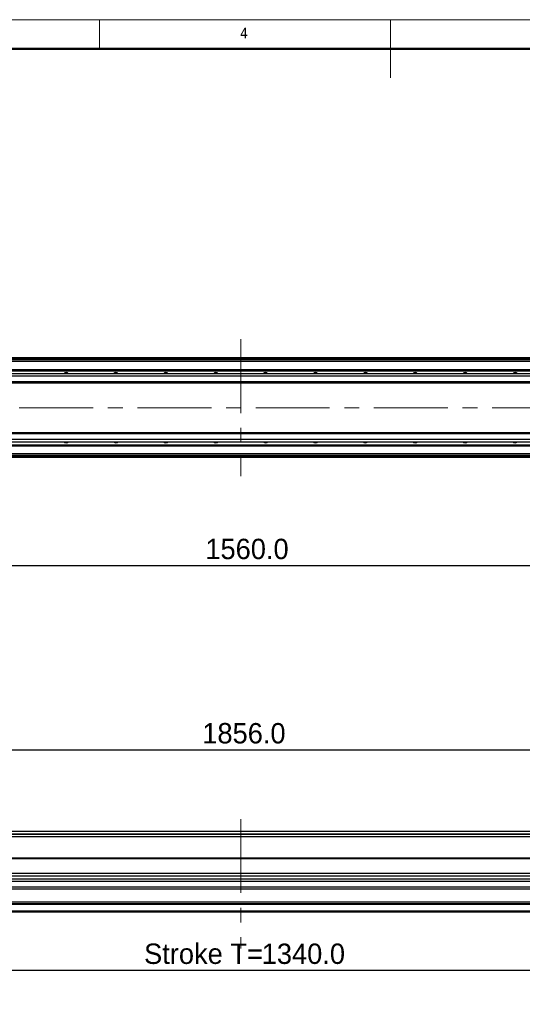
# Model space of a CAD drawing. Header units: millimetres. Extents: x 35 to 2924, y 35 to 2044.
# Tile 5 of 9: x 1024 to 1628, y 859 to 2044. Entities that reach past the tile are written whole.
import ezdxf

# ---------------------------------------------------------------- set-up
doc = ezdxf.new("R2010")
doc.units = ezdxf.units.MM
doc.header["$LTSCALE"] = 7
doc.linetypes.add('CENTERX2', pattern=[20.32, 12.7, -2.54, 2.54, -2.54])
doc.layers.add('DIMNS', color=7, linetype='Continuous')
doc.styles.add('SLDTEXTSTYLE3', font='Gothic.ttf', dxfattribs={"width": 0.913})
doc.styles.add('SLDTEXTSTYLE9', font='txt')
doc.dimstyles.new('SLDDIMSTYLE0', dxfattribs={"dimtxt": 24.5, "dimasz": 14, "dimexe": 0, "dimexo": 0.0625, "dimgap": 6.125, "dimtad": 2, "dimdec": 1, "dimrnd": 1e-09, "dimzin": 4, "dimdsep": 46, "dimtxsty": 'SLDTEXTSTYLE9', "dimsah": 1, "dimcen": 0.09, "dimadec": 0, "dimazin": 1, "dimtfac": 1, "dimtdec": 1, "dimtofl": 0, "dimtmove": 0, "dimatfit": 3, "dimfxl": 0, "dimfrac": 2, "dimtolj": 1, "dimtzin": 12, "dimarcsym": 0})

# ---------------------------------------------------------------- blocks, each defined once
blk = doc.blocks.new('_D')
at = {"layer": 'DIMNS'}
for p, q in [((361.7, 1046.3), (361.7, 1172.3)), ((361.7, 1165.3), (2217.7, 1165.3)), ((2217.7, 1046.3), (2217.7, 1172.3))]:
    blk.add_line(p, q, dxfattribs=at)
for points in [[(361.7, 1165.3), (375.7, 1163.2), (375.7, 1167.4)], [(2217.7, 1165.3), (2203.7, 1167.4), (2203.7, 1163.2)]]:
    blk.add_solid(points, dxfattribs=at)
at = {"layer": 'DIMNS', "insert": (1243.5, 1197.5), "char_height": 24.5, "attachment_point": 1, "style": 'SLDTEXTSTYLE9'}
blk.add_mtext('1856.0', dxfattribs=at)
blk = doc.blocks.new('_D_4')
at = {"layer": 'DIMNS'}
for p, q in [((603.2, 1029), (603.2, 892.9)), ((1943.2, 1025.5), (1943.2, 892.9)), ((603.2, 899.9), (1943.2, 899.9))]:
    blk.add_line(p, q, dxfattribs=at)
for points in [[(603.2, 899.9), (617.2, 897.8), (617.2, 902)], [(1943.2, 899.9), (1929.2, 902), (1929.2, 897.8)]]:
    blk.add_solid(points, dxfattribs=at)
at = {"layer": 'DIMNS', "char_height": 24.5, "attachment_point": 1, "style": 'SLDTEXTSTYLE9'}
for s, insert in [('Stroke T=', (1173.5, 932.1)), ('1340.0', (1315, 932.1))]:
    blk.add_mtext(s, dxfattribs=dict(at, insert=insert))
blk = doc.blocks.new('_D_34')
at = {"layer": 'DIMNS'}
for p, q in [((509.7, 1467.1), (509.7, 1380.2)), ((2069.7, 1467.1), (2069.7, 1380.2)), ((509.7, 1387.2), (2069.7, 1387.2))]:
    blk.add_line(p, q, dxfattribs=at)
for points in [[(509.7, 1387.2), (523.7, 1385.1), (523.7, 1389.3)], [(2069.7, 1387.2), (2055.7, 1389.3), (2055.7, 1385.1)]]:
    blk.add_solid(points, dxfattribs=at)
at = {"layer": 'DIMNS', "insert": (1247.2, 1419.3), "char_height": 24.5, "attachment_point": 1, "style": 'SLDTEXTSTYLE9'}
blk.add_mtext('1560.0', dxfattribs=at)

msp = doc.modelspace()

# ---------------------------------------------------------------- linework, layer by layer
at = {"color": 7, "linetype": 'Continuous', "lineweight": 18}
for p, q in [((2905, 2044), (35, 2044)), ((1120, 2009), (1120, 2044)), ((1470, 2044), (1470, 1974)), ((70, 2009), (2870, 2009))]:
    msp.add_line(p, q, dxfattribs=at)
at = {"color": 7, "linetype": 'Continuous', "lineweight": 50}
msp.add_line((2870, 2009), (70, 2009), dxfattribs=at)
at = {"color": 7, "linetype": 'Continuous', "lineweight": 25}
for p, q in [((2001.69, 1636.98), (577.69, 1636.98)), ((577.69, 1636.78), (2001.69, 1636.78)), ((577.69, 1636.58), (2001.69, 1636.58)), ((577.69, 1636.48), (2001.69, 1636.48)), ((2001.69, 1634.49), (577.69, 1634.49)), ((2185.19, 1617.98), (394.69, 1617.98)), ((2185.69, 1614.98), (394.69, 1614.98)), ((604.69, 1622.99), (1974.69, 1622.99)), ((604.69, 1622.7), (1974.69, 1622.7)), ((604.69, 1621.8), (1974.69, 1621.8)), ((604.69, 1621.5), (1974.69, 1621.5)), ((2185.69, 1607.98), (394.69, 1607.98)), ((394.69, 1606.98), (2185.69, 1606.98)), ((2185.69, 1546.98), (394.69, 1546.98)), ((394.69, 1545.98), (2185.69, 1545.98)), ((394.69, 1538.98), (2185.69, 1538.98)), ((394.69, 1535.98), (2185.19, 1535.98)), ((604.69, 1532.46), (1974.69, 1532.46)), ((604.69, 1532.17), (1974.69, 1532.17)), ((604.69, 1531.27), (1974.69, 1531.27)), ((604.69, 1530.98), (1974.69, 1530.98)), ((1971.19, 1519.48), (610.19, 1519.48)), ((1971.19, 1516.98), (610.19, 1516.98)), ((394.69, 1067.28), (2185.69, 1067.28)), ((610.19, 1060.78), (1971.19, 1060.78)), ((1943.19, 1034.93), (519.69, 1034.93)), ((2205.69, 1009.56), (373.69, 1009.56)), ((2029.69, 1016.48), (549.69, 1016.48)), ((2029.69, 1013.08), (549.69, 1013.08)), ((2205.69, 1006.96), (373.69, 1006.96)), ((2205.69, 1000.03), (373.69, 1000.03)), ((2205.69, 997.43), (373.69, 997.43)), ((2205.69, 981.93), (373.69, 981.93)), ((2205.69, 979.93), (373.69, 979.93)), ((2205.69, 978.93), (373.69, 978.93)), ((2205.69, 970.93), (373.69, 970.93)), ((2205.69, 969.93), (373.69, 969.93))]:
    msp.add_line(p, q, dxfattribs=at)
at = {"color": 8, "linetype": 'Continuous', "lineweight": 25}
for p, q in [((2001.69, 1635.98), (577.69, 1635.98)), ((1974.69, 1632.49), (604.69, 1632.49)), ((1974.69, 1521.48), (604.69, 1521.48)), ((1971.19, 1517.98), (610.19, 1517.98)), ((604.69, 1064.28), (1974.69, 1064.28)), ((604.69, 1063.78), (1974.69, 1063.78)), ((1943.69, 1033.93), (519.69, 1033.93))]:
    msp.add_line(p, q, dxfattribs=at)
at = {"color": 7, "linetype": 'Continuous', "lineweight": 25}
for centre, start, end in [((1079.69, 1615.49), 41.71072, 138.28928), ((1139.69, 1615.49), 41.71072, 138.28928), ((1199.69, 1615.49), 41.71072, 138.28928), ((1259.69, 1615.49), 41.71072, 138.28928), ((1319.69, 1615.49), 41.71072, 138.28928), ((1379.69, 1615.49), 41.71072, 138.28928), ((1439.69, 1615.49), 41.71072, 138.28928), ((1499.69, 1615.49), 41.71072, 138.28928), ((1559.69, 1615.49), 41.71072, 138.28928), ((1619.69, 1615.49), 41.71072, 138.28928), ((1079.69, 1538.48), 221.71072, 318.28928), ((1139.69, 1538.48), 221.71072, 318.28928), ((1199.69, 1538.48), 221.71072, 318.28928), ((1259.69, 1538.48), 221.71072, 318.28928), ((1319.69, 1538.48), 221.71072, 318.28928), ((1379.69, 1538.48), 221.71072, 318.28928), ((1439.69, 1538.48), 221.71072, 318.28928), ((1499.69, 1538.48), 221.71072, 318.28928), ((1559.69, 1538.48), 221.71072, 318.28928), ((1619.69, 1538.48), 221.71072, 318.28928)]:
    msp.add_arc(centre, 3.75, start, end, dxfattribs=at)
at = {"layer": 'DIMNS', "linetype": 'CENTERX2', "lineweight": 18}
for p, q in [((1289.69, 1659.43), (1289.69, 1494.53)), ((2250.14, 1576.98), (329.24, 1576.98)), ((1289.69, 1081.88), (1289.69, 926.28))]:
    msp.add_line(p, q, dxfattribs=at)

# ---------------------------------------------------------------- texts
at = {"color": 7, "linetype": 'Continuous', "lineweight": 0, "insert": (1289.17, 2034.52), "char_height": 12.96, "attachment_point": 1, "style": 'SLDTEXTSTYLE3'}
msp.add_mtext('4', dxfattribs=at)

# ---------------------------------------------------------------- dimensions: what is measured, and where the dimension line sits
at = {"layer": 'DIMNS'}
for base, p1, p2, picture, middle in [((2069.69, 1387.18), (509.69, 1476.03), (2069.69, 1476.03), '_D_34', (1295.11, 1387.18)), ((2217.69, 1165.31), (361.69, 1037.43), (2217.69, 1037.43), '_D', (1291.33, 1165.31))]:
    dim = msp.add_linear_dim(base=base, p1=p1, p2=p2, dimstyle='SLDDIMSTYLE0', dxfattribs=at)
    dim.commit()
    dim.dimension.update_dxf_attribs({"geometry": picture, "text_midpoint": middle, "dimtype": 160})
dim = msp.add_linear_dim(base=(1943.19, 899.93), p1=(603.19, 1037.93), p2=(1943.19, 1034.43), angle=0, text='Stroke T=<>', dimstyle='SLDDIMSTYLE0', dxfattribs=at)
dim.commit()
dim.dimension.update_dxf_attribs({"geometry": '_D_4', "text_midpoint": (1292.13, 899.93), "dimtype": 160})

doc.saveas('drawing.dxf')
